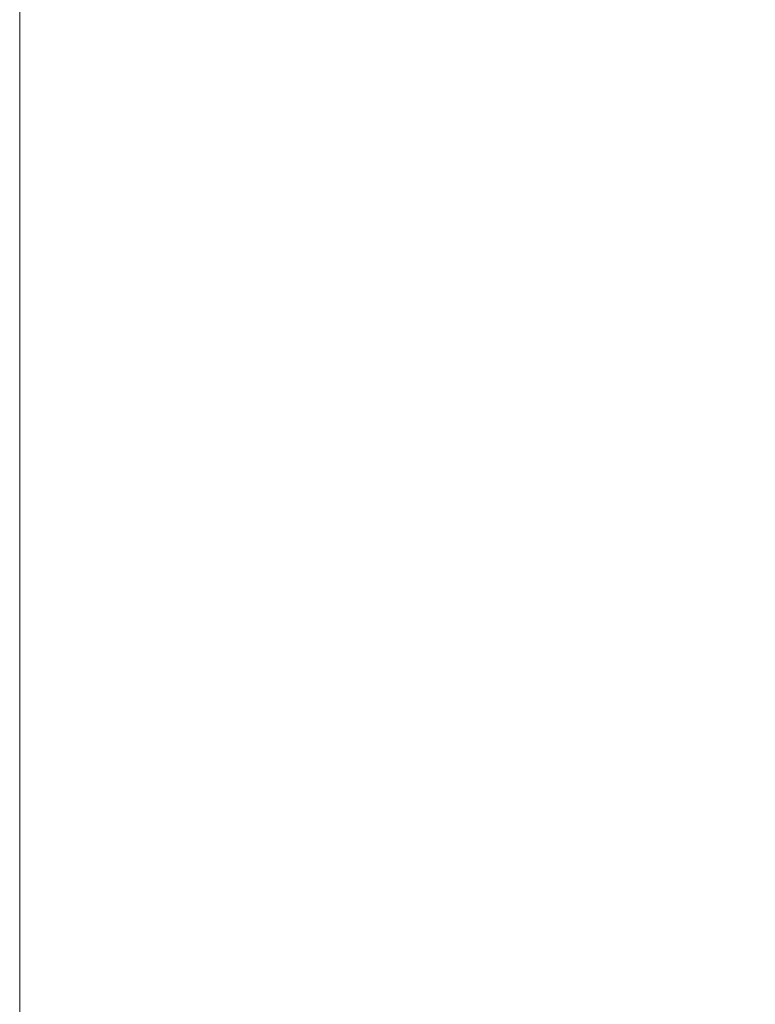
# Model space of a CAD drawing. Header units: millimetres. Extents: x -70 to 70, y -98 to 85.
# Tile 115 of 256: x -7.959 to -7.318, y -26.558 to -25.701. Entities that reach past the tile are written whole.
import ezdxf

# ---------------------------------------------------------------- set-up
doc = ezdxf.new("R2010")
doc.units = ezdxf.units.MM
doc.layers.add('M-520-M_DRAINAGE_FW', color=2, linetype='Continuous', lineweight=30)

# ---------------------------------------------------------------- blocks, each defined once
blk = doc.blocks.new('FFAS1622-708500ZC0 - Kastello Concealed Shower Mixer W_o U-Box-3842-3D View 1')
at = {"layer": 'M-520-M_DRAINAGE_FW', "lineweight": 9}
mesh = blk.add_polyface(dxfattribs=at)
corners = [(0.26856, -15.25515, 52.00544), (8.4958, -20.00515, 52.00544), (8.4958, -29.50515, 52.00544), (0.26856, -34.25515, 52.00544), (-7.95868, -29.50515, 52.00544), (-7.95868, -20.00515, 52.00544)]
mesh.append_faces([[corners[k] for k in face] for face in [(1, 4, 5, 0)]], dxfattribs={"vtx0": -1})
mesh.append_faces([[corners[k] for k in face] for face in [(2, 3, 4, 1)]], dxfattribs={"vtx2": -1})
mesh = blk.add_polyface(dxfattribs=at)
corners = [(0.26856, -15.25515, 52.00544), (-7.95868, -20.00515, 52.00544), (-7.95868, -29.50515, 52.00544), (0.26856, -34.25515, 52.00544), (0.26856, -33.01346, 70.12056), (-3.70841, -28.88431, 70.12056), (-3.70841, -20.626, 70.12056), (0.26856, -16.49684, 70.12056), (0.26856, -15.86277, 60.87007), (-3.57623, -17.47494, 52.00544), (-1.86942, -18.71663, 70.12056), (-3.57623, -32.03536, 52.00544), (0.26856, -33.64753, 60.87007), (-1.86942, -30.79368, 70.12056), (-7.95868, -24.75515, 52.00544)]
mesh.append_faces([[corners[k] for k in face] for face in [(1, 10, 9)]], dxfattribs={"vtx0": -1, "vtx1": -1})
mesh.append_faces([[corners[k] for k in face] for face in [(9, 10, 8), (12, 13, 11)]], dxfattribs={"vtx0": -1, "vtx1": -1, "vtx2": -1})
mesh.append_faces([[corners[k] for k in face] for face in [(1, 6, 10), (6, 1, 14, 5), (2, 13, 5), (13, 2, 11)]], dxfattribs={"vtx0": -1, "vtx2": -1})
mesh.append_faces([[corners[k] for k in face] for face in [(14, 2, 5)]], dxfattribs={"vtx1": -1, "vtx2": -1})
mesh.append_faces([[corners[k] for k in face] for face in [(12, 4, 13), (8, 0, 9), (10, 7, 8), (11, 3, 12)]], dxfattribs={"vtx2": -1})

msp = doc.modelspace()

# ---------------------------------------------------------------- block references
at = {"layer": 'M-520-M_DRAINAGE_FW', "lineweight": 9}
msp.add_blockref('FFAS1622-708500ZC0 - Kastello Concealed Shower Mixer W_o U-Box-3842-3D View 1', (0, 0), dxfattribs=at)

doc.saveas('drawing.dxf')
